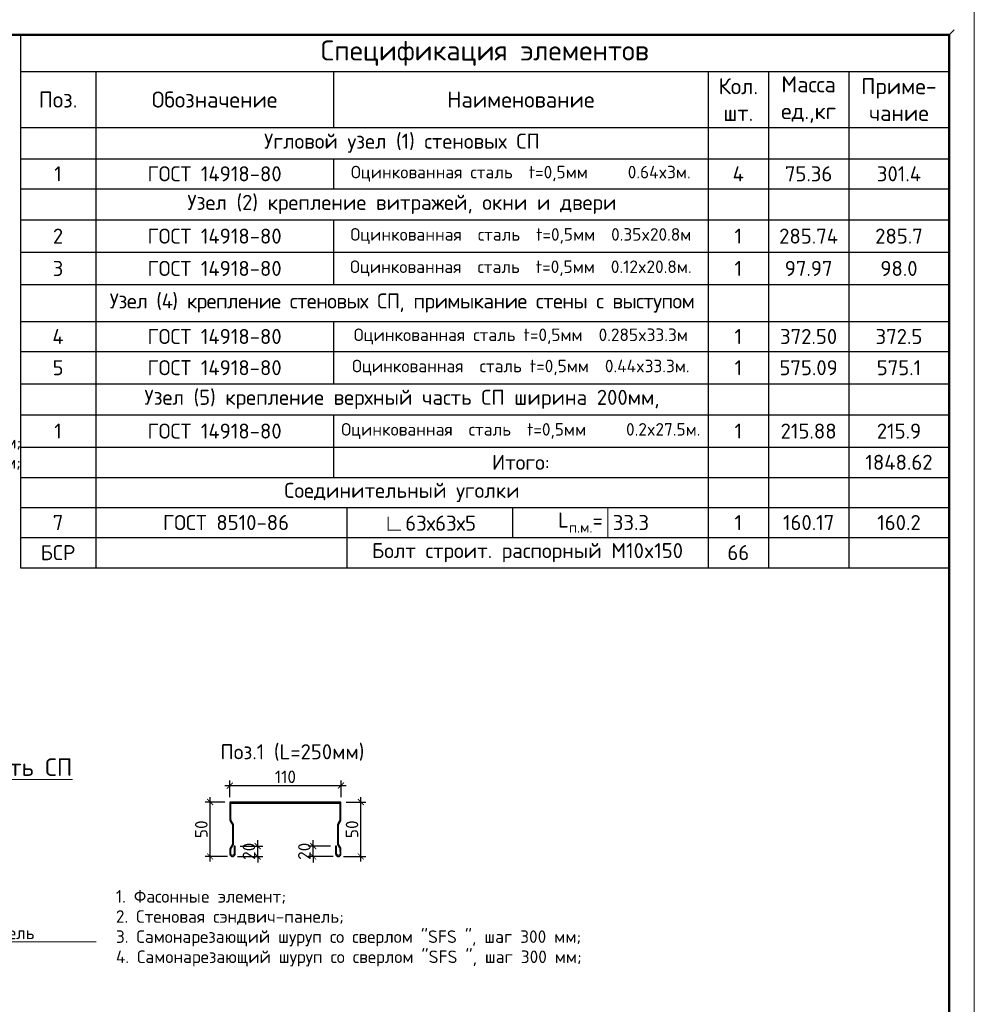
# Model space of a CAD drawing. Header units: millimetres. Extents: x 2842173 to 10151342, y -218675 to 375325.
# Tile 84 of 107: x 2951470 to 2970485, y 117904 to 137525. Entities that reach past the tile are written whole.
import ezdxf
from ezdxf import colors
from ezdxf.entities.mleader import LeaderData, LeaderLine
from ezdxf.math import Vec2, Vec3

# ---------------------------------------------------------------- set-up
doc = ezdxf.new("R2010")
doc.units = ezdxf.units.MM
doc.layers.get('Defpoints').update_dxf_attribs({"color": 255})
for name, color, linetype, lineweight, true_color in [('0_Ном._пера__4', 7, 'Continuous', 15, 0x029e21), ('Аннотация_Ном._пера__8', 7, 'Continuous', 15, 0xa80f02), ('Линии_Ном._пера__29', 7, 'Continuous', 30, 0x3dad99)]:
    doc.layers.add(name, color=color, linetype=linetype, lineweight=lineweight, true_color=true_color)
doc.layers.add('CS_UNPLOTTED', color=171, linetype='Continuous', plot=False)
doc.layers.add('Аннотация_Ном._пера__7', color=7, linetype='Continuous', lineweight=15)
doc.layers.add('СО_текст_Ном._пера__7', color=7, linetype='Continuous', lineweight=15)
doc.styles.add('GOST 2.304', font='isocpeui.ttf')
doc.styles.add('ICOCPEUR', font='isocpeur.ttf')
doc.styles.add('ISOCPEUR', font='isocpeur.ttf')
doc.styles.add('ГОСТ300', font='isocpeur.ttf')
doc.dimstyles.new('MK-100', dxfattribs={"dimscale": 100, "dimtxt": 3, "dimasz": 1.2, "dimexe": 1, "dimexo": 1, "dimgap": 0.5, "dimtad": 1, "dimdec": 0, "dimzin": 9, "dimdsep": 46, "dimtxsty": 'GOST 2.304', "dimblk": 'ARCHTICK', "dimcen": 1, "dimdle": 1, "dimclrt": 256, "dimadec": 0, "dimazin": 0, "dimtfac": 1, "dimtdec": 0, "dimtix": 1, "dimtmove": 0, "dimatfit": 1, "dimfxl": 2, "dimtolj": 1, "dimtzin": 0, "dimarcsym": 0})

# ---------------------------------------------------------------- blocks, each defined once
blk = doc.blocks.new('*U20')
at = {"lineweight": 9}
blk.add_line((400, 292), (400, -5), dxfattribs=at)
at = {"lineweight": 50}
for p, q in [((0, 287), (395, 287)), ((395, 287), (395, 0))]:
    blk.add_line(p, q, dxfattribs=at)
at = {"layer": 'CS_UNPLOTTED'}
blk.add_line((396, 288), (395, 287), dxfattribs=at)
blk = doc.blocks.new('_ArchTick')
at = {"color": 0, "linetype": 'ByBlock', "const_width": 0.15}
blk.add_lwpolyline([(-0.5, -0.5), (0.5, 0.5)], dxfattribs=at)
blk = doc.blocks.new('*D557')
at = {"color": 0, "lineweight": -2, "ltscale": 15, "transparency": 16777216}
for p, q in [((2955557, 122262), (2957970, 122262)), ((2955657, 122034), (2955657, 122362)), ((2957870, 122034), (2957870, 122362))]:
    blk.add_line(p, q, dxfattribs=at)
at = {"layer": 'Defpoints', "color": 0, "ltscale": 15, "transparency": 16777216}
for p in [(2957870, 122262), (2955657, 121934), (2957870, 121934)]:
    blk.add_point(p, dxfattribs=at)
at = {"color": 0, "lineweight": -2, "ltscale": 15, "transparency": 16777216, "xscale": 119.9999999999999, "yscale": 119.9999999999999, "zscale": 119.9999999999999, "rotation": 180}
blk.add_blockref('_ArchTick', (2955657, 122262), dxfattribs=at)
at = {"color": 0, "lineweight": -2, "ltscale": 15, "transparency": 16777216, "xscale": 119.9999999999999, "yscale": 119.9999999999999, "zscale": 119.9999999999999}
blk.add_blockref('_ArchTick', (2957870, 122262), dxfattribs=at)
at = {"ltscale": 15, "transparency": 16777216, "insert": (2956763, 122437), "char_height": 250, "attachment_point": 5, "style": 'ICOCPEUR'}
blk.add_mtext('\\A1;110', dxfattribs=at)
blk = doc.blocks.new('*D558')
at = {"color": 0, "lineweight": -2, "ltscale": 15, "transparency": 16777216}
for p, q in [((2957970, 121934), (2958364, 121934)), ((2958264, 120750), (2958264, 122034)), ((2957917, 120850), (2958364, 120850))]:
    blk.add_line(p, q, dxfattribs=at)
at = {"layer": 'Defpoints', "color": 0, "ltscale": 15, "transparency": 16777216}
for p in [(2957870, 121934), (2958264, 121934), (2957817, 120850)]:
    blk.add_point(p, dxfattribs=at)
at = {"color": 0, "lineweight": -2, "ltscale": 15, "transparency": 16777216, "xscale": 119.9999999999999, "yscale": 119.9999999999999, "zscale": 119.9999999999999}
for p, rotation in [((2958264, 121934), 90), ((2958264, 120850), 270)]:
    blk.add_blockref('_ArchTick', p, dxfattribs=dict(at, rotation=rotation))
at = {"ltscale": 15, "transparency": 16777216, "insert": (2958089, 121392), "char_height": 250, "attachment_point": 5, "rotation": 90, "style": 'ICOCPEUR'}
blk.add_mtext('\\A1;50', dxfattribs=at)
blk = doc.blocks.new('*D559')
at = {"color": 0, "lineweight": -2, "ltscale": 15, "transparency": 16777216}
for p, q in [((2955557, 121934), (2955163, 121934)), ((2955263, 120750), (2955263, 122034)), ((2955610, 120850), (2955163, 120850))]:
    blk.add_line(p, q, dxfattribs=at)
at = {"layer": 'Defpoints', "color": 0, "ltscale": 15, "transparency": 16777216}
for p in [(2955263, 121934), (2955657, 121934), (2955710, 120850)]:
    blk.add_point(p, dxfattribs=at)
at = {"color": 0, "lineweight": -2, "ltscale": 15, "transparency": 16777216, "xscale": 119.9999999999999, "yscale": 119.9999999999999, "zscale": 119.9999999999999}
for p, rotation in [((2955263, 121934), 90), ((2955263, 120850), 270)]:
    blk.add_blockref('_ArchTick', p, dxfattribs=dict(at, rotation=rotation))
at = {"ltscale": 15, "transparency": 16777216, "insert": (2955088, 121392), "char_height": 250, "attachment_point": 5, "rotation": 90, "style": 'ICOCPEUR'}
blk.add_mtext('\\A1;50', dxfattribs=at)
blk = doc.blocks.new('*D560')
at = {"color": 0, "lineweight": -2, "ltscale": 15, "transparency": 16777216}
for p, q in [((2956211, 121057), (2956211, 121177)), ((2955864, 121057), (2956311, 121057)), ((2956211, 120850), (2956211, 121057)), ((2955810, 120850), (2956311, 120850)), ((2956211, 120850), (2956211, 120730))]:
    blk.add_line(p, q, dxfattribs=at)
at = {"layer": 'Defpoints', "color": 0, "ltscale": 15, "transparency": 16777216}
for p in [(2955764, 121057), (2956211, 121057), (2955710, 120850)]:
    blk.add_point(p, dxfattribs=at)
at = {"color": 0, "lineweight": -2, "ltscale": 15, "transparency": 16777216, "xscale": 119.9999999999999, "yscale": 119.9999999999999, "zscale": 119.9999999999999}
for p, rotation in [((2956211, 121057), 270), ((2956211, 120850), 90)]:
    blk.add_blockref('_ArchTick', p, dxfattribs=dict(at, rotation=rotation))
at = {"ltscale": 15, "transparency": 16777216, "insert": (2956036, 120953), "char_height": 250, "attachment_point": 5, "rotation": 90, "style": 'ICOCPEUR'}
blk.add_mtext('\\A1;20', dxfattribs=at)
blk = doc.blocks.new('*D561')
at = {"color": 0, "lineweight": -2, "ltscale": 15, "transparency": 16777216}
for p, q in [((2957315, 121057), (2957315, 121177)), ((2957663, 121057), (2957215, 121057)), ((2957315, 120850), (2957315, 121057)), ((2957717, 120850), (2957215, 120850)), ((2957315, 120850), (2957315, 120730))]:
    blk.add_line(p, q, dxfattribs=at)
at = {"layer": 'Defpoints', "color": 0, "ltscale": 15, "transparency": 16777216}
for p in [(2957315, 121057), (2957763, 121057), (2957817, 120850)]:
    blk.add_point(p, dxfattribs=at)
at = {"color": 0, "lineweight": -2, "ltscale": 15, "transparency": 16777216, "xscale": 119.9999999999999, "yscale": 119.9999999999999, "zscale": 119.9999999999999}
for p, rotation in [((2957315, 121057), 270), ((2957315, 120850), 90)]:
    blk.add_blockref('_ArchTick', p, dxfattribs=dict(at, rotation=rotation))
at = {"ltscale": 15, "transparency": 16777216, "insert": (2957140, 120953), "char_height": 250, "attachment_point": 5, "rotation": 90, "style": 'ICOCPEUR'}
blk.add_mtext('\\A1;20', dxfattribs=at)
blk = doc.blocks.new('*T563')
at = {"layer": '0_Ном._пера__4', "color": 0, "linetype": 'ByBlock', "lineweight": -2, "transparency": 16777216}
for p, q in [((0, 0), (18501, 0)), ((0, 0), (0, -8820)), ((18501, 0), (18501, -8820)), ((0, -733), (18501, -733)), ((1500, -733), (1500, -8820)), ((6236, -733), (6236, -1851)), ((13701, -733), (13701, -2471)), ((14901, -733), (14901, -8820)), ((16501, -733), (16501, -8820)), ((0, -1851), (18501, -1851)), ((0, -2471), (18501, -2471)), ((0, -3071), (18501, -3071)), ((0, -3691), (18501, -3691)), ((0, -4335), (18501, -4335)), ((0, -4979), (18501, -4979)), ((0, -5713), (18501, -5713)), ((0, -6313), (18501, -6313)), ((0, -6956), (18501, -6956)), ((0, -7576), (18501, -7576)), ((0, -8220), (18501, -8220)), ((0, -8820), (18501, -8820))]:
    blk.add_line(p, q, dxfattribs=at)
at = {"layer": '0_Ном._пера__4', "color": 0, "lineweight": -2, "transparency": 16777216}
for p, q in [((6236, -2471), (6236, -3071)), ((13701, -2471), (13701, -8820)), ((6236, -3691), (6236, -4979)), ((6236, -5713), (6236, -6956)), ((6236, -7576), (6236, -8820))]:
    blk.add_line(p, q, dxfattribs=at)
at = {"layer": '0_Ном._пера__4', "color": 0, "linetype": 'ByBlock', "lineweight": 25, "transparency": 16777216, "attachment_point": 5}
for s, insert, char_height, width, style in [('Спецификация элементов ', (9251, -367), 400, 18301.49, 'ГОСТ300'), ('Кол. шт.', (14301, -1292), 320, 1000, 'ICOCPEUR'), ('Масса ед.,кг', (15701, -1292), 320, 1400, 'ICOCPEUR'), ('Приме- чание', (17501, -1292), 320, 1800, 'ICOCPEUR'), ('Поз.', (750, -1292), 320, 1300, 'ICOCPEUR'), ('Обозначение', (3868, -1292), 320, 4535.61, 'ICOCPEUR'), ('Наименование', (9969, -1292), 320, 7265.88, 'ICOCPEUR'), ('\\A1;{\\C5;Угловой узел (1) стеновых СП}', (7601, -2161), 300, 12001.49, 'ICOCPEUR'), ('1', (750, -2771), 300, 1300, 'ICOCPEUR'), ('\\A1;{\\C7;ГОСТ 14918-80}', (3868, -2771), 300, 4535.61, 'ICOCPEUR'), ('\\A1;{\\C7;Оцинкованная сталь  t=0,5мм     0.64x3м.}', (9969, -2771), 250, 7265.88, 'ICOCPEUR'), ('4', (14301, -2771), 300, 1000, 'ICOCPEUR'), ('75.36', (15701, -2771), 300, 1400, 'ICOCPEUR'), ('301.4', (17501, -2771), 300, 1800, 'ICOCPEUR'), ('\\A1;{\\C5;Узел (2) крепление витражей, окни и двери }', (7601, -3381), 300, 12001.49, 'ICOCPEUR'), ('2', (750, -4013), 300, 1300, 'ICOCPEUR'), ('\\A1;{\\C7;ГОСТ 14918-80}', (3868, -4013), 300, 4535.61, 'ICOCPEUR'), ('\\A1;{\\C7;Оцинкованная  сталь  t=0,5мм  0.35x20.8м}', (9969, -4013), 250, 7265.88, 'ICOCPEUR'), ('1', (14301, -4013), 300, 1000, 'ICOCPEUR'), ('285.74', (15701, -4013), 300, 1400, 'ICOCPEUR'), ('285.7', (17501, -4013), 300, 1800, 'ICOCPEUR'), ('3', (750, -4657), 300, 1300, 'ICOCPEUR'), ('\\A1;{\\C7;ГОСТ 14918-80}', (3868, -4657), 300, 4535.61, 'ICOCPEUR'), ('1', (14301, -4657), 300, 1000, 'ICOCPEUR'), ('97.97', (15701, -4657), 300, 1400, 'ICOCPEUR'), ('98.0', (17501, -4657), 300, 1800, 'ICOCPEUR'), ('\\A1;{\\C7;Оцинкованная  сталь  t=0,5мм  0.12x20.8м.}', (9969, -4657), 250, 7265.88, 'ICOCPEUR'), ('\\A1;{\\T0.95;\\C5;Узел (4) крепление стеновых СП, \\A0;примыкание стены с выступом}', (7601, -5346), 300, 12001.49, 'ICOCPEUR'), ('4', (750, -6013), 300, 1300, 'ICOCPEUR'), ('\\A1;{\\C7;ГОСТ 14918-80}', (3868, -6013), 300, 4535.61, 'ICOCPEUR'), ('\\A1;{\\C7;Оцинкованная сталь t=0,5мм  0.285x33.3м}', (9969, -6013), 250, 7265.88, 'ICOCPEUR'), ('1', (14301, -6013), 300, 1000, 'ICOCPEUR'), ('372.50', (15701, -6013), 300, 1400, 'ICOCPEUR'), ('372.5', (17501, -6013), 300, 1800, 'ICOCPEUR'), ('5', (750, -6635), 300, 1300, 'ICOCPEUR'), ('1', (14301, -6635), 300, 1000, 'ICOCPEUR'), ('575.09', (15701, -6635), 300, 1400, 'ICOCPEUR'), ('575.1', (17501, -6635), 300, 1800, 'ICOCPEUR'), ('\\A1;{\\C7;ГОСТ 14918-80}', (3868, -6635), 300, 4535.61, 'ICOCPEUR'), ('\\A1;{\\C7;Оцинкованная  сталь t=0,5мм  0.44x33.3м.}', (9969, -6635), 250, 7265.88, 'ICOCPEUR'), ('\\A1;{\\C5;Узел (5) крепление верхный часть СП ширина 200мм,}', (7601, -7266), 300, 12001.49, 'ICOCPEUR'), ('1', (750, -7898), 300, 1300, 'ICOCPEUR'), ('\\A1;{\\C7;ГОСТ 14918-80}', (3868, -7898), 300, 4535.61, 'ICOCPEUR'), ('\\A1;{\\C7;Оцинкованная  сталь  t=0,5мм     0.2x27.5м.}', (9969, -7898), 250, 7265.88, 'ICOCPEUR'), ('1', (14301, -7898), 300, 1000, 'ICOCPEUR'), ('215.88', (15701, -7898), 300, 1400, 'ICOCPEUR'), ('215.9', (17501, -7898), 300, 1800, 'ICOCPEUR'), ('Итого:', (9969, -8520), 300, 7265.88, 'ICOCPEUR'), ('1848.62', (17501, -8520), 300, 1800, 'ICOCPEUR')]:
    blk.add_mtext(s, dxfattribs=dict(at, insert=insert, char_height=char_height, width=width, style=style))
blk = doc.blocks.new('*T564')
at = {"layer": '0_Ном._пера__4', "color": 0, "linetype": 'ByBlock', "lineweight": -2, "transparency": 16777216}
for p, q in [((0, 0), (18501, 0)), ((0, 0), (0, -1800)), ((1500, 0), (1500, -1800)), ((13701, 0), (13701, -600)), ((14901, 0), (14901, -1800)), ((16501, 0), (16501, -1800)), ((18501, 0), (18501, -1800)), ((0, -600), (18501, -600)), ((0, -1200), (18501, -1200)), ((0, -1800), (18501, -1800))]:
    blk.add_line(p, q, dxfattribs=at)
at = {"layer": '0_Ном._пера__4', "color": 0, "lineweight": -2, "transparency": 16777216}
for p, q in [((6500, -600), (6500, -1800)), ((9801, -600), (9801, -1200)), ((13701, -600), (13701, -1800))]:
    blk.add_line(p, q, dxfattribs=at)
at = {"layer": 'Defpoints', "color": 8, "linetype": 'ByBlock', "lineweight": 0, "transparency": 16777216}
blk.add_line((11701, -600), (11701, -1200), dxfattribs=at)
at = {"layer": '0_Ном._пера__4', "color": 0, "linetype": 'ByBlock', "lineweight": 25, "transparency": 16777216, "char_height": 300, "style": 'ICOCPEUR'}
for s, insert, width, attachment_point in [('{\\C7;Соединительный уголки}', (7601, -300), 12000.74, 5), ('7', (750, -900), 1300.19, 5), (' ГОСТ 8510-86', (4000, -900), 4800.19, 5), ('{\\fArial|b0|i0|c204|p34;\\H1.08333x;\\C5;∟}63х63х5', (8150, -900), 3100.19, 5), ('\\A1;L{\\H0.7x;\\S^ п.м.;}=', (11601, -900), 1700.19, 6), ('33.3', (11801, -900), 1800.19, 4), ('1', (14301, -900), 1000.19, 5), ('160.17', (15701, -900), 1400.19, 5), ('160.2', (17501, -900), 1800.19, 5), ('БСР', (750, -1500), 1299.99, 5), ('Болт строит. распорный М10x150', (10101, -1500), 7000.36, 5), ('66', (14301, -1500), 1000.19, 5)]:
    blk.add_mtext(s, dxfattribs=dict(at, insert=insert, width=width, attachment_point=attachment_point))

msp = doc.modelspace()

# ---------------------------------------------------------------- linework, layer by layer
at = {"layer": 'Линии_Ном._пера__29', "color": 135, "linetype": 'Continuous', "lineweight": 30, "true_color": 0x3dad99}
msp.add_lwpolyline([(2957849.517, 121914.028), (2957849.517, 121588.221, -0.130520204), (2957841.612, 121558.453), (2957806.596, 121497.174, 0.130520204), (2957798.69, 121467.406), (2957798.69, 121107.712, 0.139470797), (2957807.674, 121076.131), (2957840.566, 121022.998, -0.138583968), (2957849.55, 120991.626), (2957850.347, 120900.587, -0.941003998), (2957783.062, 120902.089), (2957782.713, 121057.184), (2957763.369, 121057.157), (2957763.713, 120905.434, 1.050899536), (2957869.684, 120905.254), (2957868.854, 120998.447, 0.138555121), (2957859.87, 121029.812), (2957827.674, 121081.82, -0.139470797), (2957818.69, 121113.402), (2957818.69, 121462.095, -0.130520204), (2957826.596, 121491.863), (2957861.612, 121553.142, 0.130520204), (2957869.517, 121582.91), (2957869.517, 121934.028), (2955657.412, 121934.028), (2955657.412, 121582.91, 0.130520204), (2955665.317, 121553.142), (2955700.334, 121491.863, -0.130520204), (2955708.239, 121462.095), (2955708.239, 121113.402, -0.139470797), (2955699.255, 121081.82), (2955667.059, 121029.812, 0.138555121), (2955658.076, 120998.447), (2955657.245, 120905.254, 1.050899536), (2955763.216, 120905.434), (2955763.56, 121057.157), (2955744.216, 121057.184), (2955743.867, 120902.089, -0.941003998), (2955676.582, 120900.587), (2955677.379, 120991.626, -0.138583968), (2955686.363, 121022.998), (2955719.255, 121076.131, 0.139470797), (2955728.239, 121107.712), (2955728.239, 121467.406, 0.130520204), (2955720.334, 121497.174), (2955685.317, 121558.453, -0.130520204), (2955677.412, 121588.221), (2955677.412, 121914.028)], format="xyb", close=True, dxfattribs=at)

# ---------------------------------------------------------------- block references
at = {"color": 0, "ltscale": 30, "xscale": 100, "yscale": 100, "zscale": 100}
msp.add_blockref('*U20', (2930484.712, 108524.819), dxfattribs=at)
for name, p in [('*T563', (2951483.225, 137224.819)), ('*T564', (2951483.225, 128404.373))]:
    msp.add_blockref(name, p)

# ---------------------------------------------------------------- texts
at = {"layer": 'Аннотация_Ном._пера__7', "color": 5, "linetype": 'Continuous', "lineweight": 15, "insert": (2944887.312, 122804.473), "char_height": 350, "attachment_point": 1, "style": 'ICOCPEUR'}
msp.add_mtext('\\A1;{\\LУзел крепление верхный часть СП}', dxfattribs=at)
at = {"layer": 'Аннотация_Ном._пера__8', "color": 14, "linetype": 'Continuous', "lineweight": 15, "true_color": 0xa80f02, "insert": (2955467.676, 123086.473), "char_height": 300, "attachment_point": 1, "style": 'ICOCPEUR'}
msp.add_mtext('\\A1;Поз.1 (L=250мм)', dxfattribs=at)
at = {"layer": 'СО_текст_Ном._пера__7', "color": 7, "linetype": 'Continuous', "lineweight": 15, "char_height": 250, "attachment_point": 1, "line_spacing_factor": 0.962643, "style": 'ICOCPEUR'}
for s, insert in [('\\A1;1. Стеновая сэндвич-панель; \\P2. {\\A0;\\C256;Фасонныe элемент};\\P3. Лента уплотнительная самоклеящаяся; \\P4. Самонарезающий шуруп со сверлом "SFS ", шаг 300 мм; \\P5. Самонарезающий шуруп со сверлом "SFS ", шаг 300 мм;', (2942219.637, 130431.617)), ('\\A1;1. {\\A0;\\C256;Фасонныe элемент}; \\P2. Стеновая сэндвич-панель;\\P3. Самонарезающий шуруп со сверлом "SFS ", шаг 300 мм;\\P4. Самонарезающий шуруп со сверлом "SFS ", шаг 300 мм;', (2953386.198, 120179.684))]:
    msp.add_mtext(s, dxfattribs=dict(at, insert=insert))

# ---------------------------------------------------------------- dimensions: what is measured, and where the dimension line sits
at = {"ltscale": 15}
dim = msp.add_linear_dim(base=(2957869.517, 122261.528), p1=(2955657.412, 121934.028), p2=(2957869.517, 121934.028), text='110', dimstyle='MK-100', override={"dimtxt": 2.5, "dimtxsty": 'ICOCPEUR'}, dxfattribs=at)
dim.commit()
dim.dimension.update_dxf_attribs({"geometry": '*D557', "text_midpoint": (2956763.465, 122436.528)})
for base, p1, p2, text, picture, middle in [((2955262.965, 121934.028), (2955710.235, 120849.661), (2955657.412, 121934.028), '50', '*D559', (2955087.965, 121391.845)), ((2958263.965, 121934.028), (2957816.694, 120849.661), (2957869.517, 121934.028), '50', '*D558', (2958088.965, 121391.845)), ((2956211.465, 121057.157), (2955710.325, 120849.662), (2955763.56, 121057.157), '20', '*D560', (2956036.465, 120953.409)), ((2957315.465, 121057.157), (2957816.604, 120849.662), (2957763.369, 121057.157), '20', '*D561', (2957140.465, 120953.409))]:
    dim = msp.add_linear_dim(base=base, p1=p1, p2=p2, angle=90, text=text, dimstyle='MK-100', override={"dimtxt": 2.5, "dimtxsty": 'ICOCPEUR'}, dxfattribs=at)
    dim.commit()
    dim.dimension.update_dxf_attribs({"geometry": picture, "text_midpoint": middle})

# ---------------------------------------------------------------- leaders
at = {"color": 0, "linetype": 'ByBlock', "lineweight": 9}
ml = msp.add_multileader_mtext('Standard', dxfattribs=at)
ml.set_content('{\\fISOCPEUR|b0|i0|c204|p34;\\C256;Ветровой ригель \\C0; 50х50х5 }', style='ISOCPEUR')
ml.set_leader_properties(lineweight=0)
ml.build(insert=Vec2(0, 0))
ml.multileader.update_dxf_attribs({"text_left_attachment_type": 6, "text_right_attachment_type": 6, "dogleg_length": 100, "arrow_head_size": 200})
ctx = ml.context
ctx.base_point, ctx.char_height, ctx.arrow_head_size, ctx.plane_origin = Vec3(2949183.89, 119151.424), 250, 200, Vec3(2943824.82, 119337.064)
ctx.left_attachment, ctx.right_attachment, ctx.text_align_type = 6, 6, 1
notes = []
notes.append((ctx, [(0, (1, 1, 0), (2949083.89, 119151.424), (1, 0), 100, [(1, [(2948621.14, 120085.412)], 0, [])])]))
ctx.mtext.insert, ctx.mtext.width, ctx.mtext.alignment, ctx.mtext.flow_direction = Vec3(2950498.39, 119451.424), 3767.60228, 2, 5
for ctx, leaders in notes:
    for number, flags, end, landing, length, lines in leaders:
        leader = LeaderData()
        leader.index, (leader.has_last_leader_line, leader.has_dogleg_vector, leader.attachment_direction) = number, flags
        leader.last_leader_point, leader.dogleg_vector, leader.dogleg_length = Vec3(end), Vec3(landing), length
        for number, points, colour, breaks in lines:
            line = LeaderLine()
            line.index, line.vertices, line.color, line.breaks = number, Vec3.list(points), colors.encode_raw_color(colour), breaks
            leader.lines.append(line)
        ctx.leaders.append(leader)

doc.saveas('drawing.dxf')
